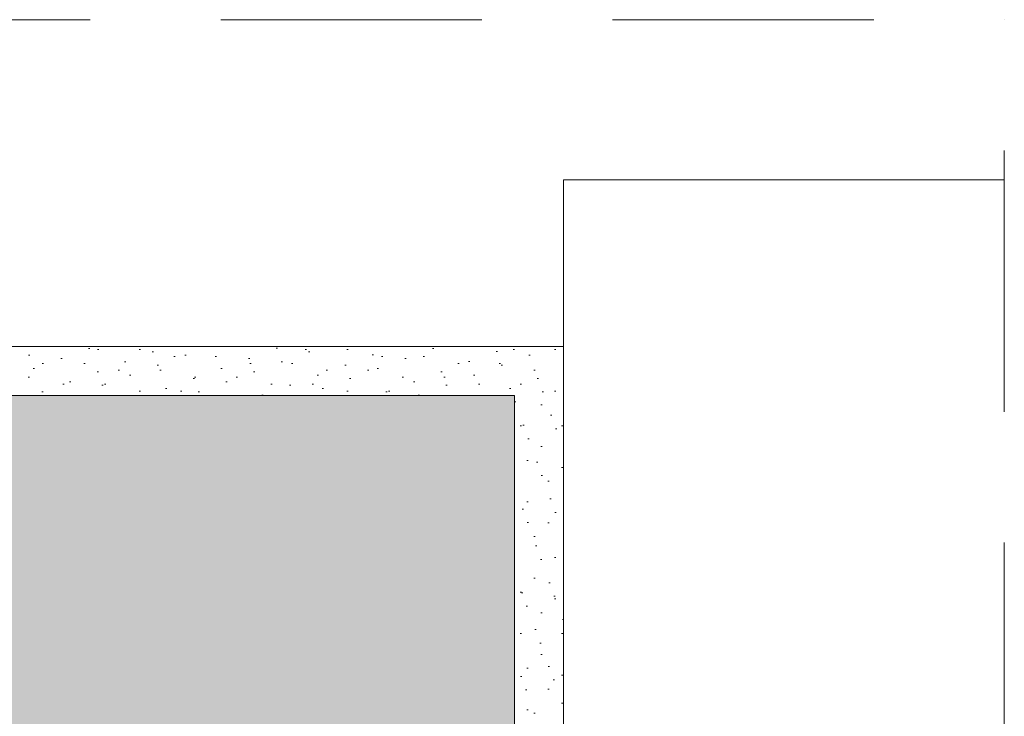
# Paper-space layout 'AD-03 DETAL MONTAŻU OKNA' of a CAD drawing. Header units: millimetres. Extents: x 0 to 420, y 0 to 297.
# Tile 9 of 40: x 80 to 110, y 71 to 92. Entities that reach past the tile are written whole.
import ezdxf
from ezdxf.xclip import XClip

# ---------------------------------------------------------------- set-up
doc = ezdxf.new("R2010")
doc.units = ezdxf.units.MM
doc.header["$MEASUREMENT"] = 0
doc.header["$XCLIPFRAME"] = 0
doc.linetypes.add('przerywama detal', pattern=[120, 80, -40])
for name, color, linetype in [('A_konstrukcja zelbetowa', 7, 'Continuous'), ('A_podrys', 7, 'Continuous'), ('A_tynk', 7, 'Continuous')]:
    doc.layers.add(name, color=color, linetype=linetype)
for name, color, linetype, lineweight, true_color in [('A_linie_Nr_pióra__10', 7, 'Continuous', 13, 0x4b4b4b), ('A_stolarka_Nr_pióra__9', 7, 'Continuous', 13, 0xadadad), ('A_tynk_Nr_pióra__7', 7, 'Continuous', 18, 0x171717)]:
    doc.layers.add(name, color=color, linetype=linetype, lineweight=lineweight, true_color=true_color)
doc.layers.add('A_sciany_Nr_pióra__1', color=7, linetype='Continuous', lineweight=20)

# ---------------------------------------------------------------- blocks, each defined once
blk = doc.blocks.new('Rysunek_1_1', base_point=(-23204.636, -13199.285))
at = {"layer": 'A_konstrukcja zelbetowa', "linetype": 'Continuous', "lineweight": 0, "true_color": 0x3f3f3f}
blk.add_hatch(color=250, dxfattribs=at).paths.add_polyline_path([(95.123, 80.354), (50.123, 80.354), (50.123, 56.354), (95.123, 56.354)])
at = {"layer": 'A_tynk', "linetype": 'Continuous', "lineweight": 0, "true_color": 0x4b4b4b}
h = blk.add_hatch(dxfattribs=at)
h.set_pattern_fill('TYNK1_2_0001', color=251, style=0, pattern_type=2)
h.set_pattern_definition([(45, (-23204.6361, -13197.28485), (-0.636396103, 0.636396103), [0, -0.6, 0, -0.9]), (110, (-23202.6361, -13197.28485), (0.84572336, 0.30781813), [0, -0.44, 0, -0.76])])
h.paths.add_polyline_path([(95.123, 56.354), (96.623, 56.354), (96.623, 81.854), (50.123, 81.854), (50.123, 80.354), (95.123, 80.354)])
at = {"layer": 'A_linie_Nr_pióra__10', "color": 251, "linetype": 'przerywama detal', "lineweight": 13, "ltscale": 0.1, "true_color": 0x4b4b4b}
for p in [(50.123, 91.854), (110.123, 31.854)]:
    blk.add_line(p, (110.123, 91.854), dxfattribs=at)
at = {"layer": 'A_sciany_Nr_pióra__1', "color": 7, "linetype": 'Continuous', "lineweight": 20, "ltscale": 0.1, "flags": 128}
for points in [[(95.123, 80.354), (50.123, 80.354)], [(95.123, 56.354), (95.123, 80.354)]]:
    blk.add_lwpolyline(points, dxfattribs=at)
at = {"layer": 'A_stolarka_Nr_pióra__9', "color": 253, "linetype": 'Continuous', "lineweight": 13, "ltscale": 0.1, "true_color": 0xadadad}
for p, q in [((96.623, 86.954), (96.623, 81.854)), ((110.123, 86.954), (96.623, 86.954))]:
    blk.add_line(p, q, dxfattribs=at)
at = {"layer": 'A_tynk_Nr_pióra__7', "color": 250, "linetype": 'Continuous', "lineweight": 18, "ltscale": 0.1, "true_color": 0x171717, "flags": 128}
blk.add_lwpolyline([(95.123, 56.354), (95.123, 80.354), (50.123, 80.354), (50.123, 81.854), (96.623, 81.854), (96.623, 56.354)], close=True, dxfattribs=at)

psp = doc.layouts.new('AD-03 DETAL MONTAŻU OKNA')

# ---------------------------------------------------------------- block references
at = {"layer": 'A_podrys', "color": 37, "linetype": 'Continuous', "lineweight": 5, "true_color": 0x656532}
ref = psp.add_blockref('Rysunek_1_1', (-23204.636, -13199.285), dxfattribs=at)
XClip(ref).set_block_clipping_path([(34.9289216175, 13.2127592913), (219.0040190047, 283.3682711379)])

doc.saveas('drawing.dxf')
